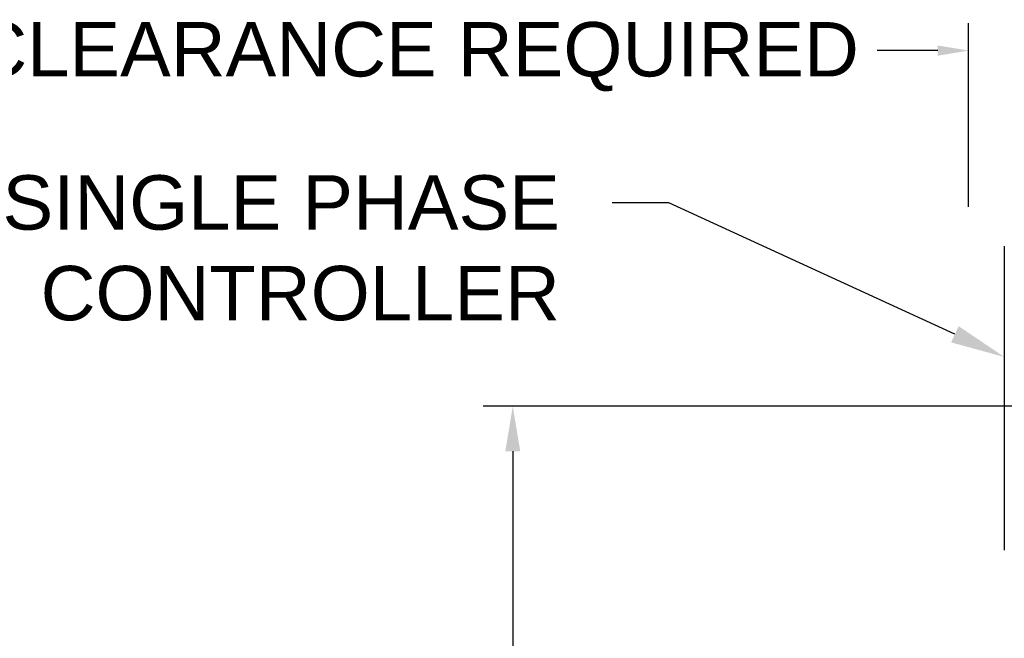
# Model space of a CAD drawing. Header units: inches. Extents: x 170 to 312, y 215 to 248.
# Tile 135 of 216: x 198.63 to 200.33, y 241.72 to 242.78. Entities that reach past the tile are written whole.
import ezdxf
from ezdxf import colors
from ezdxf.entities.mleader import LeaderData, LeaderLine
from ezdxf.math import Vec2, Vec3

# ---------------------------------------------------------------- set-up
doc = ezdxf.new("R2010")
doc.units = ezdxf.units.IN
doc.header["$LTSCALE"] = 0.25
doc.header["$MEASUREMENT"] = 0
doc.layers.add('ANNOTATIONS', color=1, linetype='Continuous')
doc.layers.add('STANDARD MOTOR LH', color=7, linetype='Continuous')
doc.styles.add('ARIAL', font='arial.ttf', dxfattribs={"height": 0.09375})

msp = doc.modelspace()

# ---------------------------------------------------------------- linework, layer by layer
at = {"layer": 'ANNOTATIONS'}
for p, q in [((200.2703, 242.45977), (200.2703, 242.77646)), ((200.21716, 242.72933), (200.11256, 242.72933)), ((200.48442, 242.11613), (199.43347, 242.11613)), ((199.48457, 242.03846), (199.48457, 241.23804))]:
    msp.add_line(p, q, dxfattribs=at)
for points in [[(200.21716, 242.73818), (200.21716, 242.72047), (200.2703, 242.72933)], [(199.49751, 242.03846), (199.47162, 242.03846), (199.48457, 242.11613)]]:
    msp.add_solid(points, dxfattribs=at)
at = {"layer": 'STANDARD MOTOR LH'}
msp.add_line((200.33175, 242.39231), (200.33175, 241.86778), dxfattribs=at)

# ---------------------------------------------------------------- texts
at = {"layer": 'ANNOTATIONS', "insert": (198.39729, 242.71872), "char_height": 0.09375, "attachment_point": 4, "style": 'ARIAL'}
msp.add_mtext('3" CLEARANCE REQUIRED', dxfattribs=at)

# ---------------------------------------------------------------- leaders
at = {"layer": 'ANNOTATIONS'}
ml = msp.add_multileader_mtext('Standard', dxfattribs=at)
ml.set_content('SINGLE PHASE\\PCONTROLLER', color=256, style='ARIAL')
ml.set_leader_properties()
ml.build(insert=Vec2(0, 0))
ml.multileader.update_dxf_attribs({"dogleg_length": 0.36, "arrow_head_size": 0.09375})
ctx = ml.context
ctx.base_point, ctx.char_height, ctx.arrow_head_size, ctx.landing_gap_size, ctx.plane_origin = Vec3(198.52787, 242.46667), 0.09375, 0.09375, 0.09, Vec3(200.73768, 242.1697)
ctx.text_align_type = 2
notes = []
notes.append((ctx, [(0, (1, 1, 0), (199.75369, 242.46667), (-1, 0), 0.09796, [(0, [(200.33175, 242.20101)], 0, [])])]))
ctx.mtext.insert, ctx.mtext.alignment, ctx.mtext.flow_direction = Vec3(199.56573, 242.51434), 3, 5
for ctx, leaders in notes:
    for number, flags, end, landing, length, lines in leaders:
        leader = LeaderData()
        leader.index, (leader.has_last_leader_line, leader.has_dogleg_vector, leader.attachment_direction) = number, flags
        leader.last_leader_point, leader.dogleg_vector, leader.dogleg_length = Vec3(end), Vec3(landing), length
        for number, points, colour, breaks in lines:
            line = LeaderLine()
            line.index, line.vertices, line.color, line.breaks = number, Vec3.list(points), colors.encode_raw_color(colour), breaks
            leader.lines.append(line)
        ctx.leaders.append(leader)

doc.saveas('drawing.dxf')
